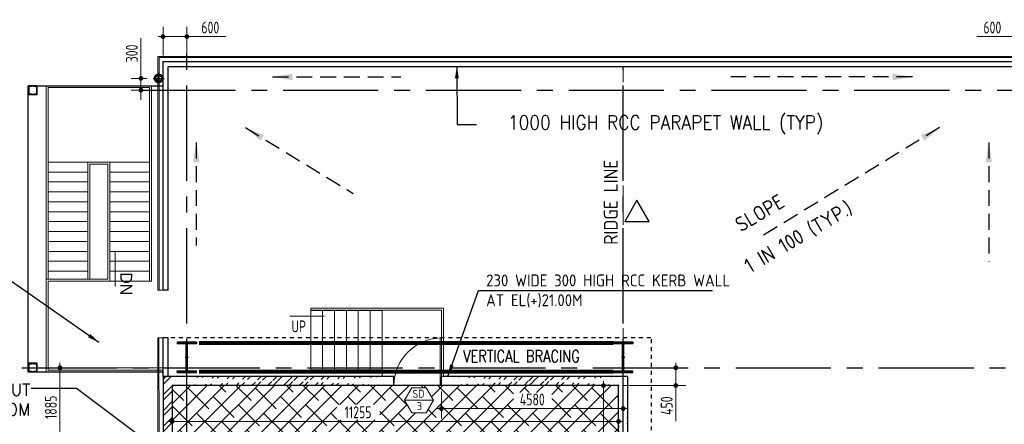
# Model space of a CAD drawing. Extents: x -11758 to 4934791, y -233543 to 1826789.
# Tile 96 of 107: x 530119 to 554945, y 99846 to 110054. Entities that reach past the tile are written whole.
import ezdxf
from ezdxf.enums import TextEntityAlignment as Align

# ---------------------------------------------------------------- set-up
doc = ezdxf.new("R2010")
doc.units = 0
doc.header["$LTSCALE"] = 800
doc.header["$MEASUREMENT"] = 0
for name, pattern in [('1 NORTH ELEVATION$0$NORTH ELEVATION$0$HIDDEN', [0.375, 0.25, -0.125]), ('CENTER', [2, 1.25, -0.25, 0.25, -0.25]), ('CENTER2', [1.125, 0.75, -0.125, 0.125, -0.125]), ('DASHDOT', [1, 0.5, -0.25, 0, -0.25]), ('HIDDENS', [0.25, 0.125, -0.125])]:
    doc.linetypes.add(name, pattern=pattern)
doc.layers.get('0').update_dxf_attribs({"linetype": 'CONTINUOUS'})
doc.layers.get('DEFPOINTS').update_dxf_attribs({"linetype": 'CONTINUOUS'})
for name, color, linetype, lineweight in [('2CON', 1, 'CONTINUOUS', 13), ('A-CHEQUERED PLATE HATCH', 254, 'CONTINUOUS', 9), ('A-WIN TAG', 3, 'CONTINUOUS', 13), ('ARROW', 3, 'CONTINUOUS', 13), ('CLAD-1', 3, 'CONTINUOUS', 15), ('CTEXT2', 3, 'CONTINUOUS', 25), ('DIM', 4, 'CONTINUOUS', 15), ('DOOR', 235, 'CONTINUOUS', 13), ('HANDRAIL', 3, 'CONTINUOUS', 15), ('LEADER', 4, 'CONTINUOUS', 15), ('STAIR', 4, 'CONTINUOUS', 13), ('T', 3, 'CONTINUOUS', 15), ('TEXT', 3, 'CONTINUOUS', 15), ('WALL HATCH', 251, 'CONTINUOUS', 13)]:
    doc.layers.add(name, color=color, linetype=linetype, lineweight=lineweight)
for name, color, linetype in [('CL', 2, 'CENTER2'), ('COL', 1, 'CENTER'), ('GRID', 8, 'CENTER'), ('RAINWATER', 2, 'CONTINUOUS'), ('Rev', 1, 'CONTINUOUS'), ('REV3', 2, 'CONTINUOUS'), ('STR', 2, 'CONTINUOUS'), ('WALL', 6, 'CONTINUOUS')]:
    doc.layers.add(name, color=color, linetype=linetype)
doc.styles.add('HTX11', font='O8111901')
doc.styles.add('nik', font='isocp.shx')
doc.styles.add('ROAMNS', font='ROMANS.shx')
doc.styles.add('ROMANS', font='ISO9.shx', dxfattribs={"width": 0.8})
doc.styles.add('S3', font='ROMANS1.SHX', dxfattribs={"width": 0.8})
doc.styles.get("Standard").update_dxf_attribs({"font": 'ISO9'})
doc.linetypes.add('FENCELINE1', pattern='A,0.25,-0.1,[133,ltypeshp.shx,S=0.1,R=0,X=-0.1,Y=0],-0.1,1', length=1.45)
doc.dimstyles.new('barka INTERNAL DIM', dxfattribs={"dimscale": 100, "dimtxt": 3, "dimasz": 1.2, "dimexe": 2.5, "dimexo": 1.5, "dimgap": 0.8, "dimtad": 1, "dimdsep": 46, "dimtxsty": 'ROMANS', "dimblk": 'DDOT1', "dimcen": 0, "dimclrd": 256, "dimclre": 256, "dimclrt": 2, "dimadec": 0, "dimazin": 2, "dimtp": 0.1, "dimtm": 0.1, "dimtfac": 0.71, "dimtmove": 2, "dimatfit": 3, "dimlwd": -1, "dimlwe": -1, "dimarcsym": 0})
doc.dimstyles.new('MAIN', dxfattribs={"dimtxt": 350, "dimasz": 250, "dimexe": 20, "dimexo": 20, "dimgap": 100, "dimtad": 1, "dimdec": 0, "dimzin": 0, "dimdsep": 46, "dimtxsty": 'ROMANS', "dimcen": 0.09, "dimclrd": 256, "dimclre": 9, "dimclrt": 256, "dimadec": 0, "dimazin": 0, "dimtfac": 1, "dimtdec": 0, "dimtofl": 0, "dimtmove": 0, "dimatfit": 3, "dimfxl": 0.18, "dimtolj": 1, "dimtzin": 0, "dimarcsym": 0})
doc.dimstyles.get("Standard").update_dxf_attribs({"dimtxt": 0.18, "dimasz": 0.18, "dimexe": 0.18, "dimexo": 0.0625, "dimgap": 0.09, "dimtad": 0, "dimtih": 1, "dimtoh": 1, "dimdec": 4, "dimzin": 0, "dimdsep": 46, "dimtxsty": 'Standard', "dimcen": 0.09, "dimadec": 0, "dimazin": 0, "dimtfac": 1, "dimtdec": 4, "dimtofl": 0, "dimtmove": 0, "dimatfit": 3, "dimfxl": 1, "dimtolj": 1, "dimtzin": 0, "dimarcsym": 0})

# ---------------------------------------------------------------- blocks, each defined once
blk = doc.blocks.new('Stub column')
at = {"layer": 'STAIR', "linetype": 'ByBlock'}
for p, q in [((-108, 90), (-108, -90)), ((-108, 90), (-100, 90)), ((-108, 90), (-100, 90)), ((-108, 90), (-108, -90)), ((-25, 100), (-100, 100)), ((-100, 100), (-100, -100)), ((-100, 100), (-100, -100)), ((-25, 100), (-100, 100)), ((90, 108), (-90, 108)), ((-90, 100), (-90, 108)), ((-90, 100), (-90, 108)), ((-25, 100), (100, 100)), ((90, 100), (90, 108)), ((100, 100), (100, -100)), ((108, 90), (100, 90)), ((108, 90), (108, -90)), ((-108, -90), (-100, -90)), ((-108, -90), (-100, -90)), ((-100, -100), (-25, -100)), ((-100, -100), (-25, -100)), ((-90, -100), (-90, -108)), ((-90, -100), (-90, -108)), ((90, -108), (-90, -108)), ((100, -100), (-25, -100)), ((90, -100), (90, -108)), ((108, -90), (100, -90))]:
    blk.add_line(p, q, dxfattribs=at)
for points in [[(-25, -100), (-25, -97, 0.401544), (-31, -91), (-88, -88, -0.401544), (-94, -82), (-94, 82, -0.401544), (-88, 88), (-31, 91, 0.401544), (-25, 97), (-25, 100)], [(-25, -100), (-25, -97, 0.401544), (-31, -91), (-88, -88, -0.401544), (-94, -82), (-94, 82, -0.401544), (-88, 88), (-31, 91, 0.401544), (-25, 97), (-25, 100)], [(25, -100), (25, -97, -0.401544), (31, -91), (88, -88, 0.401544), (94, -82), (94, 82, 0.401544), (88, 88), (31, 91, -0.401544), (25, 97), (25, 100)]]:
    blk.add_lwpolyline(points, format="xyb", dxfattribs=at)
blk = doc.blocks.new('DDOT1')
blk.add_line((-1, 0), (1, 0))
at = {"const_width": 0.5}
blk.add_lwpolyline([(-0.25, 0, 1), (0.25, 0, 1)], format="xyb", close=True, dxfattribs=at)
blk = doc.blocks.new('*D128')
at = {"layer": 'DEFPOINTS', "color": 0, "transparency": 16777216}
for p in [(555933, 109627), (555333, 108999), (555933, 108999)]:
    blk.add_point(p, dxfattribs=at)
at = {"layer": 'DIM', "transparency": 16777216}
for p, q in [((555333, 109149), (555333, 109877)), ((555933, 109149), (555933, 109877)), ((555333, 109627), (554254, 109627)), ((555813, 109627), (555453, 109627))]:
    blk.add_line(p, q, dxfattribs=at)
at = {"layer": 'DIM', "transparency": 16777216, "xscale": 119.9999999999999, "yscale": 119.9999999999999, "zscale": 119.9999999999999, "rotation": 180}
blk.add_blockref('DDOT1', (555333, 109627), dxfattribs=at)
at = {"layer": 'DIM', "transparency": 16777216, "xscale": 119.9999999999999, "yscale": 119.9999999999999, "zscale": 119.9999999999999}
blk.add_blockref('DDOT1', (555933, 109627), dxfattribs=at)
at = {"layer": 'DIM', "color": 2, "transparency": 16777216, "insert": (554643, 109857), "char_height": 300, "attachment_point": 5, "style": 'ROMANS'}
blk.add_mtext('600', dxfattribs=at)
blk = doc.blocks.new('*D129')
at = {"layer": 'DEFPOINTS', "color": 0, "transparency": 16777216}
for p in [(533733, 109627), (533733, 108999), (534333, 108999)]:
    blk.add_point(p, dxfattribs=at)
at = {"layer": 'DIM', "transparency": 16777216}
for p, q in [((533733, 109149), (533733, 109877)), ((534333, 109149), (534333, 109877)), ((533853, 109627), (534213, 109627)), ((534333, 109627), (535313, 109627))]:
    blk.add_line(p, q, dxfattribs=at)
at = {"layer": 'DIM', "transparency": 16777216, "xscale": 119.9999999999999, "yscale": 119.9999999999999, "zscale": 119.9999999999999, "rotation": 180}
blk.add_blockref('DDOT1', (533733, 109627), dxfattribs=at)
at = {"layer": 'DIM', "transparency": 16777216, "xscale": 119.9999999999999, "yscale": 119.9999999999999, "zscale": 119.9999999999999}
blk.add_blockref('DDOT1', (534333, 109627), dxfattribs=at)
at = {"layer": 'DIM', "color": 2, "transparency": 16777216, "insert": (534925, 109857), "char_height": 300, "attachment_point": 5, "style": 'ROMANS'}
blk.add_mtext('600', dxfattribs=at)
blk = doc.blocks.new('*D130')
at = {"layer": 'DEFPOINTS', "color": 0, "transparency": 16777216}
for p in [(533963, 100385), (533963, 99919), (545219, 99224)]:
    blk.add_point(p, dxfattribs=at)
at = {"layer": 'DIM', "transparency": 16777216}
for p, q in [((533963, 100235), (533963, 99669)), ((545219, 99374), (545219, 100169)), ((545099, 99919), (534083, 99919))]:
    blk.add_line(p, q, dxfattribs=at)
at = {"layer": 'DIM', "transparency": 16777216, "xscale": 119.9999999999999, "yscale": 119.9999999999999, "zscale": 119.9999999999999, "rotation": 180}
blk.add_blockref('DDOT1', (533963, 99919), dxfattribs=at)
at = {"layer": 'DIM', "transparency": 16777216, "xscale": 119.9999999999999, "yscale": 119.9999999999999, "zscale": 119.9999999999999}
blk.add_blockref('DDOT1', (545219, 99919), dxfattribs=at)
at = {"layer": 'DIM', "color": 2, "transparency": 16777216, "insert": (538651, 100149), "char_height": 300, "attachment_point": 5, "style": 'ROMANS'}
blk.add_mtext('11255', dxfattribs=at)
blk = doc.blocks.new('*D131')
at = {"layer": 'DEFPOINTS', "color": 0, "transparency": 16777216}
for p in [(544753, 100824), (544753, 86774), (544839, 86774)]:
    blk.add_point(p, dxfattribs=at)
at = {"layer": 'DIM', "transparency": 16777216}
for p, q in [((544903, 100824), (545089, 100824)), ((544839, 100704), (544839, 86894)), ((544903, 86774), (545089, 86774))]:
    blk.add_line(p, q, dxfattribs=at)
at = {"layer": 'DIM', "transparency": 16777216, "xscale": 119.9999999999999, "yscale": 119.9999999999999, "zscale": 119.9999999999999}
for p, rotation in [((544839, 100824), 90), ((544839, 86774), 270)]:
    blk.add_blockref('DDOT1', p, dxfattribs=dict(at, rotation=rotation))
at = {"layer": 'DIM', "color": 2, "transparency": 16777216, "insert": (544609, 93799), "char_height": 300, "attachment_point": 5, "rotation": 90, "style": 'ROMANS'}
blk.add_mtext('14050', dxfattribs=at)
blk = doc.blocks.new('*D132')
at = {"layer": 'DEFPOINTS', "color": 0, "transparency": 16777216}
for p in [(545771, 101274), (545217, 100824), (546662, 100824)]:
    blk.add_point(p, dxfattribs=at)
at = {"layer": 'DIM', "transparency": 16777216}
for p, q in [((545921, 101274), (546912, 101274)), ((546662, 101154), (546662, 100944)), ((545367, 100824), (546912, 100824)), ((546662, 100824), (546662, 99927))]:
    blk.add_line(p, q, dxfattribs=at)
at = {"layer": 'DIM', "transparency": 16777216, "xscale": 119.9999999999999, "yscale": 119.9999999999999, "zscale": 119.9999999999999}
for p, rotation in [((546662, 101274), 90), ((546662, 100824), 270)]:
    blk.add_blockref('DDOT1', p, dxfattribs=dict(at, rotation=rotation))
at = {"layer": 'DIM', "color": 2, "transparency": 16777216, "insert": (546432, 100316), "char_height": 300, "attachment_point": 5, "rotation": 90, "style": 'ROMANS'}
blk.add_mtext('450', dxfattribs=at)
blk = doc.blocks.new('*D137')
at = {"layer": 'DEFPOINTS', "color": 0, "transparency": 16777216}
for p in [(533176, 108574), (533483, 108574), (533489, 108274)]:
    blk.add_point(p, dxfattribs=at)
at = {"layer": 'DIM', "transparency": 16777216}
for p, q in [((533176, 108694), (533176, 109591)), ((533333, 108574), (532926, 108574)), ((533176, 108274), (533176, 108574)), ((533339, 108274), (532926, 108274)), ((533176, 108154), (533176, 108034))]:
    blk.add_line(p, q, dxfattribs=at)
at = {"layer": 'DIM', "transparency": 16777216, "xscale": 119.9999999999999, "yscale": 119.9999999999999, "zscale": 119.9999999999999}
for p, rotation in [((533176, 108574), 270), ((533176, 108274), 90)]:
    blk.add_blockref('DDOT1', p, dxfattribs=dict(at, rotation=rotation))
at = {"layer": 'DIM', "color": 2, "transparency": 16777216, "insert": (532946, 109203), "char_height": 300, "attachment_point": 5, "rotation": 90, "style": 'ROMANS'}
blk.add_mtext('300', dxfattribs=at)
blk = doc.blocks.new("C ROW COL'")
at = {"layer": 'COL'}
h = blk.add_hatch(dxfattribs=at)
h.set_pattern_fill('ANSI31', color=256, scale=100, style=0)
h.set_pattern_definition([(45, (-1e-14, 260), (-8.83883, 8.83883), [])])
h.paths.add_polyline_path([(16, 260), (0, 260), (0, -80), (16, -80)])
h.paths.add_polyline_path([(16, 600), (0, 600), (0, 260), (16, 260)])
h.paths.add_polyline_path([(0, 600), (-16, 600), (-16, 260), (0, 260)])
h.paths.add_polyline_path([(0, 260), (-16, 260), (-16, -80), (0, -80)])
h.paths.add_polyline_path([(-245, -120), (0, -120), (0, -80), (-245, -80)])
h.paths.add_polyline_path([(0, -120), (245, -120), (245, -80), (0, -80)])
h.paths.add_polyline_path([(245, 600), (245, 640), (0, 640), (0, 600)])
h.paths.add_polyline_path([(-245, 640), (-245, 600), (0, 600), (0, 640)])
for p, q in [((245, 640), (-245, 640)), ((-245, 640), (-245, 600)), ((245, 600), (-245, 600)), ((-16, -80), (-16, 600)), ((16, -80), (16, 600)), ((245, 640), (245, 600)), ((-245, -80), (245, -80)), ((-245, -120), (-245, -80)), ((-245, -120), (245, -120)), ((245, -120), (245, -80))]:
    blk.add_line(p, q, dxfattribs=at)
at = {"layer": 'COL', "color": 2}
for p, q in [((0, -220), (0, 740)), ((44, 260), (-44, 260))]:
    blk.add_line(p, q, dxfattribs=at)
blk = doc.blocks.new('*D195')
at = {"layer": 'DEFPOINTS', "color": 0, "transparency": 16777216}
for p in [(534091, 101274), (531134, 99389), (533848, 99389)]:
    blk.add_point(p, dxfattribs=at)
at = {"layer": 'DIM', "transparency": 16777216}
for p, q in [((533941, 101274), (530884, 101274)), ((531134, 101154), (531134, 99509)), ((533698, 99389), (530884, 99389))]:
    blk.add_line(p, q, dxfattribs=at)
at = {"layer": 'DIM', "transparency": 16777216, "xscale": 119.9999999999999, "yscale": 119.9999999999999, "zscale": 119.9999999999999}
for p, rotation in [((531134, 101274), 90), ((531134, 99389), 270)]:
    blk.add_blockref('DDOT1', p, dxfattribs=dict(at, rotation=rotation))
at = {"layer": 'DIM', "color": 2, "transparency": 16777216, "insert": (530904, 100274), "char_height": 300, "attachment_point": 5, "rotation": 90, "style": 'ROMANS'}
blk.add_mtext('1885', dxfattribs=at)
blk = doc.blocks.new('SERVICE BUILDING-ARCH$0$dd1')
at = {"layer": 'DOOR'}
blk.add_lwpolyline([(-1000, 975), (0, 975), (0, 1000), (-1000, 1000)], close=True, dxfattribs=at)
blk.add_arc((13, 1014), 1014, 182.2093, 269.2412, dxfattribs=at)
blk = doc.blocks.new('*D427')
at = {"layer": 'DEFPOINTS', "color": 0, "transparency": 16777216}
for p in [(540753, 100824), (545333, 100812), (540753, 100242)]:
    blk.add_point(p, dxfattribs=at)
at = {"layer": 'DIM', "transparency": 16777216}
for p, q in [((540753, 100674), (540753, 99992)), ((545333, 100662), (545333, 99992)), ((545213, 100242), (540873, 100242))]:
    blk.add_line(p, q, dxfattribs=at)
at = {"layer": 'DIM', "transparency": 16777216, "xscale": 119.9999999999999, "yscale": 119.9999999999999, "zscale": 119.9999999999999, "rotation": 180}
blk.add_blockref('DDOT1', (540753, 100242), dxfattribs=at)
at = {"layer": 'DIM', "transparency": 16777216, "xscale": 119.9999999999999, "yscale": 119.9999999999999, "zscale": 119.9999999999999}
blk.add_blockref('DDOT1', (545333, 100242), dxfattribs=at)
at = {"layer": 'DIM', "color": 2, "transparency": 16777216, "insert": (543043, 100472), "char_height": 300, "attachment_point": 5, "style": 'ROMANS'}
blk.add_mtext('4580', dxfattribs=at)

msp = doc.modelspace()

# ---------------------------------------------------------------- hatches: boundary and pattern name
at = {"layer": 'A-CHEQUERED PLATE HATCH', "linetype": 'Continuous'}
h = msp.add_hatch(dxfattribs=at)
h.set_pattern_fill('ANSI38', color=256, scale=2400, angle=180, style=0)
h.paths.add_polyline_path([(537754.3, 96515.3), (537756.1, 97139.3), (541276.2, 97136.7), (541274.4, 96512.7)], flags=16)
h.paths.add_polyline_path([(542290.3, 99542.5), (542290.3, 98491.9), (537243.7, 98447), (537243.7, 99497.5)], flags=16)
h.paths.add_polyline_path([(539936.7, 87173.8), (539711.7, 86784.1), (539717.4, 86774.3), (540386.7, 86774.3), (540611.7, 86784.1), (540386.7, 87173.8)], flags=16)
h.paths.add_polyline_path([(540006.1, 100770), (539823.9, 100454.4), (540006.1, 100138.7), (540370.6, 100138.7), (540552.9, 100454.4), (540370.6, 100770)], flags=16)
h.paths.add_polyline_path([(542570.5, 100645.7), (543532.9, 100645.7), (543532.9, 100235.6), (542570.5, 100235.6)], flags=16)
h.paths.add_polyline_path([(538118.8, 100348.9), (539195.4, 100348.9), (539195.4, 99956.8), (538118.8, 99956.8)], flags=16)
h.paths.add_polyline_path([(544413.6, 94368.7), (544809.1, 94368.7), (544809.1, 93302), (544413.6, 93302)], flags=16)
h.paths.add_polyline_path([(535801.7, 96961.9), (535801.7, 96570.2), (535097.4, 96570.2), (535097.4, 96961.9)], flags=16)
h.paths.add_polyline_path([(534923.2, 99389), (533963.3, 99389), (533963.3, 97389), (534923.2, 97389), (534923.2, 97159), (533963.3, 97159), (533963.3, 86774.3), (545216.8, 86774.3), (545216.8, 100824.4), (533963.3, 100824.4), (533963.3, 99639), (534923.2, 99639)])
h.paths.add_polyline_path([(536665.3, 97645.5), (536440.3, 97255.7), (535990.3, 97255.7), (535765.3, 97645.5), (535990.3, 98035.2), (536440.3, 98035.2)], flags=16)
at = {"layer": 'WALL HATCH'}
h = msp.add_hatch(dxfattribs=at)
h.set_pattern_fill('ANSI32', color=256, scale=750, style=0)
h.paths.add_polyline_path([(533963.3, 86823.8), (533733.3, 86823.8), (533733.3, 86774.3), (533963.3, 86774.3)])
h.paths.add_polyline_path([(533733.3, 99396), (533963.3, 99396), (533963.3, 100824.4), (533963.3, 100837.7), (533963.3, 101054.4), (533733.3, 101054.4)])
h.paths.add_polyline_path([(533733.3, 88623.8), (533963.3, 88623.8), (533963.3, 97396), (533733.3, 97396)])
h = msp.add_hatch(dxfattribs=at)
h.set_pattern_fill('ANSI32', color=256, scale=750, style=0)
h.set_pattern_definition([(45, (0, -23482.7), (-198.87378, 198.87378), []), (45, (132.58, -23482.7), (-198.87378, 198.87378), [])])
edge = h.paths.add_edge_path()
edge.add_line((539553.1, 101054.4), (533963.3, 101054.4))
edge.add_line((539553.1, 100824.4), (533963.3, 100824.4))
h = msp.add_hatch(dxfattribs=at)
h.set_pattern_fill('ANSI32', color=256, scale=750, style=0)
h.set_pattern_definition([(45, (5665.83, -23482.7), (-198.87378, 198.87378), []), (45, (5798.4, -23482.7), (-198.87378, 198.87378), [])])
edge = h.paths.add_edge_path()
edge.add_line((545449, 101054.3), (540753.1, 101054.4))
edge.add_line((545448.9, 100824.4), (540753.1, 100824.4))
h = msp.add_hatch(dxfattribs=at)
h.set_pattern_fill('ANSI32', color=256, scale=750, style=0)
h.set_pattern_definition([(45, (-2, -23422.7), (-198.87378, 198.87378), []), (45, (130.58, -23422.7), (-198.87378, 198.87378), [])])
edge = h.paths.add_edge_path()
edge.add_line((545216.8, 86774.3), (545216.8, 100824.4))
edge.add_line((545446.8, 86544.3), (545446.6, 101054.4))

# ---------------------------------------------------------------- linework, layer by layer
msp.add_line((537455.3, 102723.4), (539255.3, 102723.4))
at = {"linetype": 'HIDDENS'}
for p, q in [((533733.3, 102039.3), (546049, 102039.3)), ((533733.3, 102029.4), (533733.3, 102039.3)), ((546049, 85494.5), (546049, 102039.3))]:
    msp.add_line(p, q, dxfattribs=at)
msp.add_circle((533623.3, 108574.1), 75)
at = {"layer": '2CON'}
msp.add_line((540552.9, 100454.4), (539823.9, 100454.4), dxfattribs=at)
at = {"layer": 'A-WIN TAG'}
msp.add_lwpolyline([(540006.1, 100770), (539823.9, 100454.4), (540006.1, 100138.7), (540370.6, 100138.7), (540552.9, 100454.4), (540370.6, 100770)], close=True, dxfattribs=at)
at = {"layer": 'ARROW', "color": 8, "linetype": '1 NORTH ELEVATION$0$NORTH ELEVATION$0$HIDDEN', "ltscale": 2}
msp.add_line((545333.3, 108874.4), (545333.3, 102039.3), dxfattribs=at)
at = {"layer": 'CL'}
for p, q in [((533483.4, 108574.1), (533763.2, 108574.1)), ((533623.3, 108711.7), (533623.3, 108436.5))]:
    msp.add_line(p, q, dxfattribs=at)
at = {"layer": 'CLAD-1'}
for p, q in [((533604.3, 103229.4), (533604.3, 109128.3)), ((556061.3, 109126.5), (533604.3, 109128.3)), ((533632.3, 103229.4), (533632.3, 109100.3)), ((556033.3, 109098.5), (533632.3, 109100.3)), ((533733.3, 103229.4), (533604.3, 103229.4))]:
    msp.add_line(p, q, dxfattribs=at)
at = {"layer": 'CLAD-1', "flags": 128}
for points in [[(533603.9, 99388.9), (533603, 102029.4), (533733.3, 102029.4)], [(533631.9, 99388.9), (533631, 102029.4)]]:
    msp.add_lwpolyline(points, dxfattribs=at)
at = {"layer": 'DIM'}
for p, q in [((537455.3, 102773.4), (537455.3, 101173.4)), ((537755.3, 102723.4), (537755.3, 101223.4)), ((538055.3, 102723.4), (538055.3, 101223.4)), ((538355.3, 102723.4), (538355.3, 101223.4)), ((538655.3, 102723.4), (538655.3, 101223.4)), ((540755.3, 102723.4), (538955.3, 102723.4)), ((538955.3, 102723.4), (538955.3, 101223.4)), ((539255.3, 102723.4), (539255.3, 101054.4)), ((540755.3, 101054.4), (540755.3, 102723.4)), ((537455.3, 101223.4), (539255.3, 101223.4)), ((537455.3, 101173.4), (539255.3, 101173.4))]:
    msp.add_line(p, q, dxfattribs=at)
at = {"layer": 'GRID', "linetype": 'CENTER2', "ltscale": 4}
for p, q in [((534333.3, 44792.7), (534333.3, 109520.4)), ((545333.3, 44792.6), (545333.3, 108874.4)), ((533161.3, 108274.4), (558391, 108274.4)), ((530173.6, 101274.3), (558385.8, 101274.3))]:
    msp.add_line(p, q, dxfattribs=at)
at = {"layer": 'HANDRAIL', "linetype": 'FENCELINE1', "ltscale": 0.75}
msp.add_lwpolyline([(540805.3, 101054.4), (540805.3, 102773.4), (537455.3, 102773.4)], dxfattribs=at)
at = {"layer": 'RAINWATER'}
msp.add_circle((533623.3, 108574.1), 110, dxfattribs=at)
at = {"layer": 'Rev', "flags": 128}
msp.add_lwpolyline([(545682.7, 105499.8), (545373.9, 104965), (545991.5, 104965)], close=True, dxfattribs=at)
at = {"layer": 'REV3', "linetype": 'Continuous'}
for p, q in [((530563.3, 101389.3), (530333.3, 101389.3)), ((530563.3, 101159.3), (530333.3, 101159.3))]:
    msp.add_line(p, q, dxfattribs=at)
at = {"layer": 'REV3', "linetype": 'Continuous', "flags": 128}
for points in [[(532523.8, 104232.6, 0, 150, 0), (532523.8, 103877.9, 25, 25, 0), (532523.8, 103319.2, 25, 25, 0)], [(537836, 102575.4, 0, 150, 0), (537481.3, 102575.4, 25, 25, 0), (536922.7, 102575.4, 25, 25, 0)]]:
    msp.add_lwpolyline(points, format="xyseb", dxfattribs=at)
at = {"layer": 'STAIR'}
for p, q in [((530788.3, 108389.3), (530788.3, 103509.3)), ((530788.3, 108389.3), (533438, 108389.3)), ((530838.3, 108339.3), (530838.3, 103509.3)), ((530838.3, 108339.3), (533388, 108339.3)), ((533388, 108339.3), (533388, 103459.3)), ((533438, 108389.3), (533438, 103459.3)), ((530838.3, 106459.3), (531838.3, 106459.3)), ((531838.3, 106459.3), (531838.3, 103959.3)), ((531838.3, 106459.3), (532388, 106459.3)), ((532338, 106409.3), (532338, 103509.3)), ((532388, 106459.3), (532388, 103459.3)), ((532388, 106459.3), (533388, 106459.3)), ((530838.3, 106209.3), (531838.3, 106209.3)), ((532388, 106209.3), (533388, 106209.3)), ((530838.3, 105959.3), (531838.3, 105959.3)), ((532388, 105959.3), (533388, 105959.3)), ((530838.3, 105709.3), (531838.3, 105709.3)), ((532388, 105709.3), (533388, 105709.3)), ((530838.3, 105459.3), (531838.3, 105459.3)), ((532388, 105459.3), (533388, 105459.3)), ((530838.3, 105209.3), (531838.3, 105209.3)), ((530838.3, 105209.3), (531838.3, 105209.3)), ((532388, 105209.3), (533388, 105209.3)), ((530838.3, 104959.3), (531838.3, 104959.3)), ((533388, 104959.3), (532388, 104959.3)), ((530838.3, 104709.3), (531838.3, 104709.3)), ((533388, 104709.3), (532388, 104709.3)), ((530838.3, 104459.3), (531838.3, 104459.3)), ((533388, 104459.3), (532388, 104459.3)), ((530838.3, 104209.3), (531838.3, 104209.3)), ((533388, 104209.3), (532388, 104209.3)), ((530838.3, 103959.3), (531838.3, 103959.3)), ((533388, 103959.3), (532388, 103959.3)), ((530838.3, 103709.3), (531838.3, 103709.3)), ((533388, 103709.3), (532388, 103709.3)), ((532338, 103509.3), (530788.3, 103509.3)), ((530788.3, 103509.3), (530788.3, 101159.3)), ((530838.3, 103459.3), (531888.3, 103459.3)), ((530838.3, 103459.3), (530838.3, 101209.3)), ((531838.3, 103459.3), (531888.3, 103459.3)), ((532338, 103459.3), (531888.3, 103459.3)), ((532338, 103459.3), (533438, 103459.3)), ((530788.3, 101159.3), (533733.3, 101159.3)), ((530838.3, 101209.3), (533733.3, 101209.3))]:
    msp.add_line(p, q, dxfattribs=at)
for points in [[(531838.3, 103509.3), (531838.3, 106459.3)], [(531888.3, 103509.3), (531888.3, 106409.3), (532338, 106409.3)]]:
    msp.add_lwpolyline(points, dxfattribs=at)
at = {"layer": 'STR', "color": 7, "linetype": 'DASHDOT', "const_width": 100}
for points in [[(534638.3, 101894.4), (545088.3, 101894.4)], [(534638.3, 101174.4), (545088.3, 101174.4)]]:
    msp.add_lwpolyline(points, dxfattribs=at)
at = {"layer": 'WALL'}
for p, q in [((533733.3, 108999.4), (555933.3, 108999.4)), ((533733.3, 103229.4), (533733.3, 108999.4)), ((533858.3, 108874.4), (555808.3, 108874.4)), ((533858.3, 103229.4), (533858.3, 108874.4)), ((530563.3, 108389.3), (530333.3, 108389.3)), ((533858.3, 103229.4), (533733.3, 103229.4)), ((533733.3, 101054.4), (533733.3, 102029.4)), ((533858.3, 102029.4), (533733.3, 102029.4)), ((533858.3, 101054.4), (533858.3, 102029.4)), ((533733.3, 101054.4), (533733.3, 87156.5)), ((539553.1, 101054.4), (533733.3, 101054.4)), ((539553.1, 100824.4), (539553.1, 101054.4)), ((540753.1, 100824.4), (540753.1, 101054.4)), ((545449, 101054.4), (540753.1, 101054.4)), ((545446.8, 86544.3), (545449, 101054.4)), ((545219, 100824.4), (533963.3, 100824.4)), ((533963.3, 100824.4), (533963.3, 99646)), ((545216.8, 86774.3), (545219, 100824.4))]:
    msp.add_line(p, q, dxfattribs=at)
for points in [[(530333.3, 101159.3), (530333.3, 108389.3)], [(530333.3, 101159.3), (530333.3, 108389.3)], [(530563.3, 108159.3), (530333.3, 108159.3), (530333.3, 108389.3), (533733.3, 108389.3)], [(530563.3, 108159.3), (530563.3, 108389.3)], [(533733.3, 101159.3), (530333.3, 101159.3), (530333.3, 101389.3), (530563.3, 101389.3)], [(530563.3, 101159.3), (530563.3, 101389.3)], [(530563.3, 101159.3), (530563.3, 101389.3)]]:
    msp.add_lwpolyline(points, dxfattribs=at)

# ---------------------------------------------------------------- block references
at = {"layer": 'COL', "xscale": -1, "rotation": 180}
for p in [(530448.3, 108274.3), (530448.3, 101274.3)]:
    msp.add_blockref('Stub column', p, dxfattribs=at)
at = {"layer": 'DOOR', "xscale": 1.199999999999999, "yscale": 1.199999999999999, "zscale": 1.199999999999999, "rotation": 270.0000000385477}
msp.add_blockref('SERVICE BUILDING-ARCH$0$dd1', (539553.1, 100824.4), dxfattribs=at)
at = {"layer": 'WALL'}
for p in [(534333.3, 101274.4), (545333.3, 101274.4)]:
    msp.add_blockref("C ROW COL'", p, dxfattribs=at)

# ---------------------------------------------------------------- texts
at = {"layer": 'A-WIN TAG'}
for s, p in [('SD', (540172.4, 100616.3)), ('3', (540197.8, 100303.8))]:
    msp.add_text(s, height=202.5, dxfattribs=at).set_placement(p, align=Align.MIDDLE)
at = {"layer": 'CTEXT2', "style": 'ROMANS'}
for s, p in [('SLOPE', (548303.4, 104683.7)), ('1 IN 100 (TYP.)', (548534.3, 103646.2))]:
    msp.add_text(s, height=375, rotation=30.45652, dxfattribs=at).set_placement(p)
at = {"layer": 'T', "insert": (541300.3, 101715.6), "char_height": 300, "width": 3563.34, "attachment_point": 1, "style": 'S3'}
msp.add_mtext('VERTICAL BRACING', dxfattribs=at)
at = {"layer": 'TEXT', "style": 'ROAMNS', "width": 0.9}
msp.add_text('1000 HIGH RCC PARAPET WALL (TYP)', height=350, rotation=359.99999, dxfattribs=at).set_placement((546405.7, 107436.2), align=Align.MIDDLE)
at = {"layer": 'TEXT', "style": 'ROMANS', "width": 0.8}
msp.add_text('UP', height=300, dxfattribs=at).set_placement((537155, 102316.6), align=Align.MIDDLE)
at = {"layer": 'TEXT', "attachment_point": 1}
for s, insert, char_height, width, rotation, style in [('RIDGE LINE', (544847.8, 104374.2, 0), 350, 4999.003, 90, 'nik'), ('{\\W1;230 WIDE 300 HIGH RCC KERB WALL AT EL(+)21.00M}', (541880.4, 103626.3), 300, 6617.175, 359.99999, 'ROMANS')]:
    msp.add_mtext(s, dxfattribs=dict(at, insert=insert, char_height=char_height, width=width, rotation=rotation, style=style))
at = {"layer": 'TEXT', "insert": (530384.7, 100867.9), "char_height": 300, "width": 9475.37, "attachment_point": 3, "style": 'ROAMNS'}
msp.add_mtext('1800W X 800H WALL CUT-OUT\\PBOTTOM OF OPENING AT EL(+)21.40M', dxfattribs=at)
at = {"layer": 'WALL', "style": 'HTX11'}
msp.add_text('DN', height=300, rotation=270, dxfattribs=at).set_placement((532655.3, 103682.5))

# ---------------------------------------------------------------- dimensions: what is measured, and where the dimension line sits
at = {"layer": 'DIM'}
for base, p1, p2, picture, middle in [((533733.3, 109627.5), (534333.3, 108999.4), (533733.3, 108999.4), '*D129', (534924.7, 109627.5)), ((555933.3, 109627.5), (555333.3, 108999.4), (555933.3, 108999.4), '*D128', (554643, 109627.5)), ((533963.3079, 99918.8431), (545218.7729, 99224.1817), (533963.3079, 100385.1656), '*D130', (538651.3785, 99918.8431))]:
    dim = msp.add_linear_dim(base=base, p1=p1, p2=p2, dimstyle='barka INTERNAL DIM', override={"dimdec": 0, "dimtmove": 0}, dxfattribs=at)
    dim.commit()
    dim.dimension.update_dxf_attribs({"geometry": picture, "text_midpoint": middle, "dimtype": 160})
for base, p1, p2, picture, middle in [((533175.8, 108574.1), (533488.7, 108274.4), (533483.4, 108574.1), '*D137', (533175.8, 109202.7)), ((531134.4, 99389), (534090.5, 101274.3), (533848.3, 99389), '*D195', (531134.4, 100274.3)), ((546661.5, 100824.4), (545771.3, 101274.3), (545216.8, 100824.4), '*D132', (546661.5, 100315.8))]:
    dim = msp.add_linear_dim(base=base, p1=p1, p2=p2, angle=90, dimstyle='barka INTERNAL DIM', override={"dimdec": 0, "dimtmove": 0}, dxfattribs=at)
    dim.commit()
    dim.dimension.update_dxf_attribs({"geometry": picture, "text_midpoint": middle, "dimtype": 160})
dim = msp.add_linear_dim(base=(540753.1, 100242.1), p1=(545333.3, 100812.4), p2=(540753.1, 100824.4), dimstyle='barka INTERNAL DIM', override={"dimdec": 0, "dimtmove": 0}, dxfattribs=at)
dim.commit()
dim.dimension.update_dxf_attribs({"geometry": '*D427', "text_midpoint": (543043.2, 100472.1)})
dim = msp.add_linear_dim(base=(544839.4, 86774.3), p1=(544753.4, 100824.4), p2=(544753.4, 86774.3), angle=90, dimstyle='barka INTERNAL DIM', override={"dimdec": 0, "dimtmove": 0}, dxfattribs=at)
dim.commit()
dim.dimension.update_dxf_attribs({"geometry": '*D131', "text_midpoint": (544609.4, 93799.3)})

# ---------------------------------------------------------------- leaders
at = {"layer": 'ARROW', "linetype": '1 NORTH ELEVATION$0$NORTH ELEVATION$0$HIDDEN', "ltscale": 2}
for points in [[(536494.8, 108609.6), (539729.6, 108609.6)], [(552628.7, 108609.6), (548048.5, 108609.6)], [(535809.9, 107330.7), (538528.7, 105670.2)], [(553313.5, 107330.7), (548705.2, 104516)], [(534571.5, 106955.9), (534571.5, 104358.7)], [(554552, 106955.9), (554552, 103942.1)]]:
    msp.add_leader(points, dimstyle='MAIN', override={"dimasz": 500, "dimtad": 0, "dimfxl": 2.5, "dimarcsym": 2}, dxfattribs=at)
at = {"layer": 'DIM'}
msp.add_leader([(533733.3, 99111.4), (531548.3, 100751.5), (530410.3, 100751.5)], dimstyle='Standard', override={"dimtxt": 350, "dimasz": 300, "dimexe": 0, "dimexo": 0, "dimgap": 100, "dimtad": 0, "dimtih": 0, "dimtoh": 0, "dimdec": 0, "dimtxsty": 'ROMANS', "dimcen": 0, "dimclrd": 9, "dimclre": 9, "dimclrt": 256, "dimtdec": 0, "dimtix": 1, "dimtofl": 1, "dimatfit": 0}, dxfattribs=at)
at = {"layer": 'LEADER'}
for points in [[(541139.9, 108874.4), (541151.2, 107410.1), (541637, 107410.1)], [(532116.5, 101912.1), (529828.4, 103507.3), (524046.3, 103507.3)]]:
    msp.add_leader(points, dimstyle='Standard', override={"dimtxt": 350, "dimasz": 300, "dimexe": 0, "dimexo": 0, "dimgap": 100, "dimtad": 0, "dimtih": 0, "dimtoh": 0, "dimdec": 0, "dimtxsty": 'ROMANS', "dimcen": 0, "dimclrd": 9, "dimclre": 9, "dimclrt": 256, "dimtdec": 0, "dimtix": 1, "dimtofl": 1, "dimatfit": 0}, dxfattribs=at)
at = {"layer": 'TEXT'}
msp.add_leader([(540915.6, 101054.4), (541683.5, 103225.2), (547585.5, 103225.2)], dimstyle='Standard', override={"dimtxt": 350, "dimasz": 300, "dimexe": 0, "dimexo": 0, "dimgap": 100, "dimtad": 0, "dimtih": 0, "dimtoh": 0, "dimdec": 0, "dimtxsty": 'ROMANS', "dimcen": 0, "dimclrd": 9, "dimclre": 9, "dimclrt": 256, "dimtdec": 0, "dimtix": 1, "dimtofl": 1, "dimatfit": 0}, dxfattribs=at)

doc.saveas('drawing.dxf')
